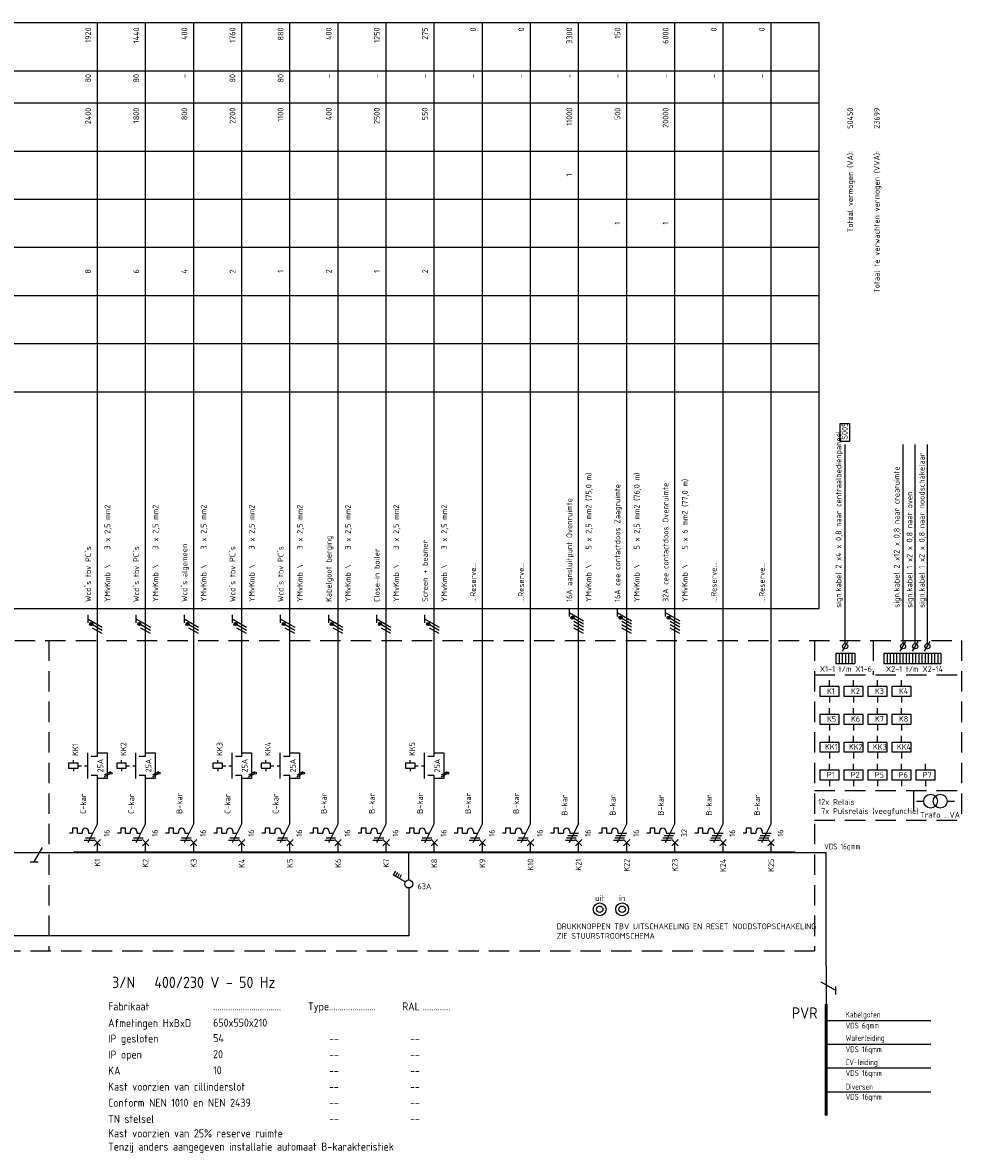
# Model space of a CAD drawing. Extents: x -1224 to 18134, y -20786 to 3554.
# Tile 81 of 88: x 16027 to 16319, y -1259 to -907. Entities that reach past the tile are written whole.
import ezdxf
from ezdxf.enums import TextEntityAlignment as Align

# ---------------------------------------------------------------- set-up
doc = ezdxf.new("R2010")
doc.units = 0
doc.linetypes.add('HIDDEN', pattern=[9.525, 6.35, -3.175])
doc.linetypes.add('STABI11', pattern=[2, 1, -1])
doc.layers.get('0').update_dxf_attribs({"linetype": 'CONTINUOUS'})
for name, color, linetype in [('E-principe', 3, 'CONTINUOUS'), ('E-tekst', 2, 'CONTINUOUS'), ('EL$1----', 3, 'CONTINUOUS'), ('EL$1----_-1LK-A1', 3, 'CONTINUOUS'), ('EL$1----_1LK-A08', 3, 'CONTINUOUS'), ('EL$1----_BGLK-A07', 3, 'CONTINUOUS'), ('EL6311--', 3, 'CONTINUOUS'), ('EM6150--_MATEN', 2, 'CONTINUOUS'), ('kast', 1, 'CONTINUOUS')]:
    doc.layers.add(name, color=color, linetype=linetype)
doc.styles.add('2_5', font='ISO.shx', dxfattribs={"height": 2.5})
doc.styles.add('3_5', font='ISO.shx', dxfattribs={"height": 3.5})
doc.styles.add('BURO-018', font='ISO.shx', dxfattribs={"height": 1.8})
doc.styles.add('BURO-035', font='ISO.shx', dxfattribs={"height": 3.5})
doc.styles.get("Standard").update_dxf_attribs({"font": 'iso.shx'})

# ---------------------------------------------------------------- blocks, each defined once
blk = doc.blocks.new('RAIL3')
at = {"color": 0, "linetype": 'Continuous'}
for p, q in [((-6, 0), (6, 0)), ((1.73, 3), (-0.87, -1.5)), ((2.98, 3), (0.48, 3))]:
    blk.add_line(p, q, dxfattribs=at)
blk = doc.blocks.new('111410')
at = {"color": 0, "linetype": 'Continuous'}
for radius in [2, 1]:
    blk.add_circle((0, 3), radius, dxfattribs=at)
at = {"color": 0, "linetype": 'Continuous', "style": 'BURO-018'}
for tag, p in [('E_SLET1', (0, 7)), ('E_GROEP', (0, 0)), ('E_GKAST', (0, 0))]:
    blk.add_attdef(tag, text='', height=1.8, dxfattribs=at).set_placement(p, align=Align.MIDDLE)
at = {"color": 0, "linetype": 'Continuous', "style": 'BURO-018', "flags": 1}
for tag in ['E_MATCODE', 'E_SGROEP']:
    blk.add_attdef(tag, text='', height=1.8, dxfattribs=at).set_placement((0, 0), align=Align.MIDDLE)
blk = doc.blocks.new('L1')
at = {"color": 0, "linetype": 'Continuous'}
for p, q in [((-3, 73.98), (-3, 71.48)), ((-3, 72.73), (1.5, 70.13)), ((1.5, 69.13), (-1.5, 70.87)), ((1.5, 68.13), (-1.5, 69.87))]:
    blk.add_line(p, q, dxfattribs=at)
at = {"color": 0, "linetype": 'Continuous', "const_width": 0.5}
blk.add_lwpolyline([(-1.68, 71.12, 1), (-2.18, 71.12, 1)], format="xyb", close=True, dxfattribs=at)
at = {"color": 0, "linetype": 'Continuous'}
blk.add_circle((-1.93, 71.12), 0.5, dxfattribs=at)
blk = doc.blocks.new('L3')
at = {"color": 0, "linetype": 'Continuous'}
for p, q in [((-3, 75.98), (-3, 73.48)), ((-3, 74.73), (1.5, 72.13)), ((1.5, 71.13), (-1.5, 72.87)), ((1.5, 70.13), (-1.5, 71.87)), ((1.5, 69.13), (-1.5, 70.87)), ((1.5, 68.13), (-1.5, 69.87))]:
    blk.add_line(p, q, dxfattribs=at)
at = {"color": 0, "linetype": 'Continuous', "const_width": 0.5}
blk.add_lwpolyline([(-1.68, 73.12, 1), (-2.18, 73.12, 1)], format="xyb", close=True, dxfattribs=at)
at = {"color": 0, "linetype": 'Continuous'}
blk.add_circle((-1.93, 73.12), 0.5, dxfattribs=at)
blk = doc.blocks.new('B26')
at = {"color": 0, "linetype": 'Continuous'}
for p, q in [((0, 9), (0, 21)), ((-7.75, 7.5), (-7.75, 6)), ((-6.25, 7.5), (-7.75, 7.5)), ((-6.25, 6), (-6.25, 7.5)), ((0, 9), (-3, 3)), ((-7.75, 6), (-8.75, 6)), ((-6.25, 6), (-4.75, 6)), ((-4.75, 6.5), (-4.75, 6)), ((-4.125, 3.75), (-1.125, 3.75)), ((-3.75, 4.5), (-0.75, 4.5)), ((-2.75, 6.5), (-2.75, 6)), ((-2.75, 6), (-1.5, 6)), ((-1, 4), (1, 2)), ((-1, 2), (1, 4)), ((0, 0), (0, 3))]:
    blk.add_line(p, q, dxfattribs=at)
blk.add_arc((-3.75, 6.5), 1, 0, 180, dxfattribs=at)
at = {"color": 1, "style": 'BURO-018'}
blk.add_attdef('E_VRIJ1', (-3.548, 12), '', height=1.8, rotation=90, dxfattribs=at)
at = {"color": 1, "linetype": 'Continuous', "style": 'BURO-018'}
blk.add_attdef('E_IIA', text='', height=1.8, rotation=90, dxfattribs=at).set_placement((2, 6), align=Align.TOP_CENTER)
blk = doc.blocks.new('M2')
at = {"color": 0, "linetype": 'Continuous'}
for p, q in [((0, 30), (0, 33)), ((-7.5, 27.75), (-7.5, 28.75)), ((-3, 23), (-3, 31)), ((-2, 30), (0, 30)), ((-6, 27.75), (-9, 27.75)), ((-9, 27.75), (-9, 26.25)), ((-9, 26.25), (-6, 26.25)), ((-7.5, 26.25), (-7.5, 25.25)), ((-6, 26.25), (-6, 27.75)), ((-6, 27.25), (-6, 27.25)), ((-2, 24), (0, 24)), ((0, 21), (0, 24))]:
    blk.add_line(p, q, dxfattribs=at)
at = {"color": 0, "linetype": 'STABI11'}
blk.add_line((-6, 27), (-3, 27), dxfattribs=at)
at = {"color": 1, "linetype": 'Continuous', "style": 'BURO-018'}
blk.add_attdef('E_VRIJ1', (-6, 30), '', height=1.8, rotation=90, dxfattribs=at)
blk.add_attdef('E_IMS', text='', height=1.8, rotation=90, dxfattribs=at).set_placement((0, 27), align=Align.TOP_CENTER)
blk = doc.blocks.new('b1s')
at = {"color": 0, "linetype": 'Continuous'}
blk.add_line((0, 33), (0, 54), dxfattribs=at)
blk = doc.blocks.new('m1s')
at = {"color": 0, "linetype": 'Continuous'}
blk.add_line((0, 54), (0, 66), dxfattribs=at)
blk = doc.blocks.new('m1')
at = {"color": 0, "linetype": 'Continuous'}
blk.add_line((0, 21), (0, 33), dxfattribs=at)
blk = doc.blocks.new('B28')
at = {"color": 0, "linetype": 'Continuous'}
for p, q in [((0, 9), (0, 21)), ((-6.25, 7.5), (-7.75, 7.5)), ((-7.75, 7.5), (-7.75, 6)), ((-6.25, 6), (-6.25, 7.5)), ((0, 9), (-3, 3)), ((-7.75, 6), (-8.75, 6)), ((-6.25, 6), (-4.75, 6)), ((-4.75, 6.5), (-4.75, 6)), ((-4.75, 6.5), (-4.75, 6)), ((-4.12, 3.75), (-1.12, 3.75)), ((-3.75, 4.5), (-0.75, 4.5)), ((-3.38, 5.25), (-0.38, 5.25)), ((-2.75, 6.5), (-2.75, 6)), ((-2.75, 6), (0, 6)), ((-1, 4), (1, 2)), ((-1, 2), (1, 4)), ((0, 0), (0, 3))]:
    blk.add_line(p, q, dxfattribs=at)
blk.add_arc((-3.75, 6.5), 1, 0, 180, dxfattribs=at)
at = {"color": 1, "style": 'BURO-018'}
blk.add_attdef('E_VRIJ1', (-3.49, 11.47), '', height=1.8, rotation=90, dxfattribs=at)
at = {"color": 1, "linetype": 'Continuous', "style": 'BURO-018'}
blk.add_attdef('E_IIA', text='', height=1.8, rotation=90, dxfattribs=at).set_placement((2, 6), align=Align.TOP_CENTER)
blk = doc.blocks.new('00P')
at = {"color": 0, "linetype": 'Continuous'}
for p, q in [((0, 31), (3, 31)), ((3, 31), (3, 23)), ((3, 23), (0, 23))]:
    blk.add_line(p, q, dxfattribs=at)
blk = doc.blocks.new('1P')
at = {"color": 0, "linetype": 'Continuous'}
blk.add_line((1.5, 0.87), (-1.5, -0.87), dxfattribs=at)

msp = doc.modelspace()

# ---------------------------------------------------------------- linework, layer by layer
at = {"layer": 'E-principe'}
for p, q in [((16267.42, -1165.7), (16277.07, -1165.7)), ((16277.07, -1218.09), (16309.67, -1218.09)), ((16277.07, -1225.48), (16309.67, -1225.49)), ((16277.07, -1232.88), (16309.67, -1232.88)), ((16277.07, -1240.27), (16309.67, -1240.28))]:
    msp.add_line(p, q, dxfattribs=at)
at = {"layer": 'E-principe', "const_width": 1}
msp.add_lwpolyline([(16277.07, -1212.98), (16277.07, -1247.79)], dxfattribs=at)
at = {"layer": 'EL$1----', "linetype": 'Continuous'}
for p, q in [((16282.13, -1102.98), (16283.87, -1099.98)), ((16300.17, -1102.98), (16301.91, -1099.98)), ((16303.98, -1102.98), (16305.71, -1099.98)), ((16307.78, -1102.98), (16309.51, -1099.98)), ((16023.91, -1165.7), (16042.42, -1165.7)), ((16146.97, -1174.23), (16146.97, -1165.7)), ((16142.22, -1172.82), (16142.92, -1171.6)), ((16145.88, -1174.93), (16142.22, -1172.82)), ((16142.82, -1173.17), (16143.52, -1171.95)), ((16143.43, -1173.52), (16144.13, -1172.3)), ((16144.03, -1173.87), (16144.73, -1172.65)), ((16146.97, -1176.81), (16146.97, -1191.75)), ((16146.97, -1191.75), (15943.54, -1191.75))]:
    msp.add_line(p, q, dxfattribs=at)
at = {"layer": 'EL$1----'}
for p, q in [((16305.19, -1149.76), (16307.48, -1149.76)), ((16314.78, -1149.76), (16317.07, -1149.76))]:
    msp.add_line(p, q, dxfattribs=at)
at = {"layer": 'EL$1----', "color": 1, "linetype": 'Continuous'}
for p, q in [((16030.19, -1168.7), (16032.78, -1164.2)), ((16028.94, -1168.7), (16031.44, -1168.7))]:
    msp.add_line(p, q, dxfattribs=at)
at = {"layer": 'EL$1----', "linetype": 'Continuous'}
for centre, radius in [((16283, -1101.48), 0.8), ((16301.04, -1101.48), 0.8), ((16304.84, -1101.48), 0.8), ((16308.64, -1101.48), 0.8), ((16146.97, -1175.56), 1.25)]:
    msp.add_circle(centre, radius, dxfattribs=at)
at = {"layer": 'EL$1----'}
for centre, radius in [((16054.19, -1141.04), 0.283), ((16069.19, -1141.04), 0.283), ((16099.19, -1141.04), 0.283), ((16114.19, -1141.04), 0.283), ((16159.19, -1141.04), 0.283), ((16309.63, -1149.76), 2.15), ((16312.63, -1149.76), 2.15)]:
    msp.add_circle(centre, radius, dxfattribs=at)
at = {"layer": 'EL$1----_-1LK-A1', "color": 1, "linetype": 'HIDDEN'}
for p, q in [((16291.7, -1099.7), (16291.7, -1110.35)), ((16319.23, -1099.7), (16319.23, -1155.69)), ((16273.42, -1110.35), (16319.23, -1110.35)), ((16273.42, -1146.4), (16319.23, -1146.4)), ((16304.27, -1146.4), (16304.27, -1155.69)), ((16273.42, -1155.69), (16319.23, -1155.69))]:
    msp.add_line(p, q, dxfattribs=at)
at = {"layer": 'EL$1----_-1LK-A1', "linetype": 'Continuous'}
for p, q in [((16278.11, -1114.06), (16278.11, -1112.06)), ((16285.59, -1114.06), (16285.59, -1112.06)), ((16293.06, -1114.06), (16293.06, -1112.06)), ((16300.53, -1114.06), (16300.53, -1112.06)), ((16281.11, -1114.06), (16275.11, -1114.06)), ((16275.11, -1114.06), (16275.11, -1117.06)), ((16281.11, -1117.06), (16281.11, -1114.06)), ((16281.11, -1115.06), (16281.11, -1115.06)), ((16288.59, -1114.06), (16282.59, -1114.06)), ((16282.59, -1114.06), (16282.59, -1117.06)), ((16288.59, -1117.06), (16288.59, -1114.06)), ((16288.59, -1115.06), (16288.59, -1115.06)), ((16296.06, -1114.06), (16290.06, -1114.06)), ((16290.06, -1114.06), (16290.06, -1117.06)), ((16296.06, -1117.06), (16296.06, -1114.06)), ((16296.06, -1115.06), (16296.06, -1115.06)), ((16303.53, -1114.06), (16297.53, -1114.06)), ((16297.53, -1114.06), (16297.53, -1117.06)), ((16303.53, -1117.06), (16303.53, -1114.06)), ((16303.53, -1115.06), (16303.53, -1115.06)), ((16275.11, -1117.06), (16281.11, -1117.06)), ((16278.11, -1117.06), (16278.11, -1119.06)), ((16282.59, -1117.06), (16288.59, -1117.06)), ((16285.59, -1117.06), (16285.59, -1119.06)), ((16290.06, -1117.06), (16296.06, -1117.06)), ((16293.06, -1117.06), (16293.06, -1119.06)), ((16297.53, -1117.06), (16303.53, -1117.06)), ((16300.53, -1117.06), (16300.53, -1119.06)), ((16281.11, -1122.74), (16275.11, -1122.74)), ((16275.11, -1122.74), (16275.11, -1125.74)), ((16278.11, -1122.74), (16278.11, -1120.74)), ((16281.11, -1125.74), (16281.11, -1122.74)), ((16281.11, -1123.74), (16281.11, -1123.74)), ((16288.59, -1122.74), (16282.59, -1122.74)), ((16282.59, -1122.74), (16282.59, -1125.74)), ((16285.59, -1122.74), (16285.59, -1120.74)), ((16288.59, -1125.74), (16288.59, -1122.74)), ((16288.59, -1123.74), (16288.59, -1123.74)), ((16296.06, -1122.74), (16290.06, -1122.74)), ((16290.06, -1122.74), (16290.06, -1125.74)), ((16293.06, -1122.74), (16293.06, -1120.74)), ((16296.06, -1125.74), (16296.06, -1122.74)), ((16296.06, -1123.74), (16296.06, -1123.74)), ((16303.53, -1122.74), (16297.53, -1122.74)), ((16297.53, -1122.74), (16297.53, -1125.74)), ((16300.53, -1122.74), (16300.53, -1120.74)), ((16303.53, -1125.74), (16303.53, -1122.74)), ((16303.53, -1123.74), (16303.53, -1123.74)), ((16275.11, -1125.74), (16281.11, -1125.74)), ((16278.11, -1125.74), (16278.11, -1127.74)), ((16282.59, -1125.74), (16288.59, -1125.74)), ((16285.59, -1125.74), (16285.59, -1127.74)), ((16290.06, -1125.74), (16296.06, -1125.74)), ((16293.06, -1125.74), (16293.06, -1127.74)), ((16297.53, -1125.74), (16303.53, -1125.74)), ((16300.53, -1125.74), (16300.53, -1127.74)), ((16278.11, -1131.43), (16278.11, -1129.43)), ((16285.59, -1131.43), (16285.59, -1129.43)), ((16293.06, -1131.43), (16293.06, -1129.43)), ((16300.53, -1131.43), (16300.53, -1129.43)), ((16281.11, -1131.43), (16275.11, -1131.43)), ((16275.11, -1131.43), (16275.11, -1134.43)), ((16281.11, -1134.43), (16281.11, -1131.43)), ((16281.11, -1132.43), (16281.11, -1132.43)), ((16288.59, -1131.43), (16282.59, -1131.43)), ((16282.59, -1131.43), (16282.59, -1134.43)), ((16288.59, -1134.43), (16288.59, -1131.43)), ((16288.59, -1132.43), (16288.59, -1132.43)), ((16296.06, -1131.43), (16290.06, -1131.43)), ((16290.06, -1131.43), (16290.06, -1134.43)), ((16296.06, -1134.43), (16296.06, -1131.43)), ((16296.06, -1132.43), (16296.06, -1132.43)), ((16303.53, -1131.43), (16297.53, -1131.43)), ((16297.53, -1131.43), (16297.53, -1134.43)), ((16303.53, -1134.43), (16303.53, -1131.43)), ((16303.53, -1132.43), (16303.53, -1132.43)), ((16275.11, -1134.43), (16281.11, -1134.43)), ((16278.11, -1134.43), (16278.11, -1136.43)), ((16282.59, -1134.43), (16288.59, -1134.43)), ((16285.59, -1134.43), (16285.59, -1136.43)), ((16290.06, -1134.43), (16296.06, -1134.43)), ((16293.06, -1134.43), (16293.06, -1136.43)), ((16297.53, -1134.43), (16303.53, -1134.43)), ((16300.53, -1134.43), (16300.53, -1136.43)), ((16281.11, -1140.12), (16275.11, -1140.12)), ((16275.11, -1140.12), (16275.11, -1143.12)), ((16278.11, -1140.12), (16278.11, -1138.12)), ((16281.11, -1143.12), (16281.11, -1140.12)), ((16281.11, -1141.12), (16281.11, -1141.12)), ((16288.59, -1140.12), (16282.59, -1140.12)), ((16282.59, -1140.12), (16282.59, -1143.12)), ((16285.59, -1140.12), (16285.59, -1138.12)), ((16288.59, -1143.12), (16288.59, -1140.12)), ((16288.59, -1141.12), (16288.59, -1141.12)), ((16296.06, -1140.12), (16290.06, -1140.12)), ((16290.06, -1140.12), (16290.06, -1143.12)), ((16293.06, -1140.12), (16293.06, -1138.12)), ((16296.06, -1143.12), (16296.06, -1140.12)), ((16296.06, -1141.12), (16296.06, -1141.12)), ((16303.53, -1140.12), (16297.53, -1140.12)), ((16297.53, -1140.12), (16297.53, -1143.12)), ((16300.53, -1140.12), (16300.53, -1138.12)), ((16303.53, -1143.12), (16303.53, -1140.12)), ((16303.53, -1141.12), (16303.53, -1141.12)), ((16311.01, -1140.12), (16305.01, -1140.12)), ((16305.01, -1140.12), (16305.01, -1143.12)), ((16308.01, -1140.12), (16308.01, -1138.12)), ((16311.01, -1143.12), (16311.01, -1140.12)), ((16311.01, -1141.12), (16311.01, -1141.12)), ((16275.11, -1143.12), (16281.11, -1143.12)), ((16278.11, -1143.12), (16278.11, -1145.12)), ((16282.59, -1143.12), (16288.59, -1143.12)), ((16285.59, -1143.12), (16285.59, -1145.12)), ((16290.06, -1143.12), (16296.06, -1143.12)), ((16293.06, -1143.12), (16293.06, -1145.12)), ((16297.53, -1143.12), (16303.53, -1143.12)), ((16300.53, -1143.12), (16300.53, -1145.12)), ((16305.01, -1143.12), (16311.01, -1143.12)), ((16308.01, -1143.12), (16308.01, -1145.12))]:
    msp.add_line(p, q, dxfattribs=at)
at = {"layer": 'EL$1----_1LK-A08', "color": 2}
for p, q in [((16281.47, -1037.66), (16281.47, -1032.13)), ((16281.47, -1032.13), (16284.31, -1032.13)), ((16284.31, -1032.13), (16284.31, -1037.66)), ((16284.31, -1037.66), (16281.47, -1037.66))]:
    msp.add_line(p, q, dxfattribs=at)
at = {"layer": 'EL$1----_1LK-A08'}
for p, q in [((16283, -1100.68), (16283, -1038.66)), ((16301.04, -1100.68), (16301.04, -1038.66)), ((16304.84, -1100.68), (16304.84, -1038.66)), ((16308.64, -1100.68), (16308.64, -1038.66)), ((16280.13, -1103.64), (16280.13, -1106.88)), ((16280.13, -1103.64), (16281.12, -1103.64)), ((16281.12, -1103.64), (16281.12, -1106.88)), ((16281.12, -1103.64), (16281.12, -1106.88)), ((16281.12, -1103.64), (16282.11, -1103.64)), ((16282.11, -1103.64), (16282.11, -1106.88)), ((16282.11, -1103.64), (16282.11, -1106.88)), ((16282.11, -1103.64), (16283.09, -1103.64)), ((16283.09, -1103.64), (16283.09, -1106.88)), ((16283.09, -1103.64), (16283.09, -1106.88)), ((16283.09, -1103.64), (16284.08, -1103.64)), ((16284.08, -1103.64), (16284.08, -1106.88)), ((16284.08, -1103.64), (16284.08, -1106.88)), ((16284.08, -1103.64), (16285.07, -1103.64)), ((16285.07, -1103.64), (16285.07, -1106.88)), ((16285.07, -1103.64), (16285.07, -1106.88)), ((16285.07, -1103.64), (16286.06, -1103.64)), ((16286.06, -1103.64), (16286.06, -1106.88)), ((16286.06, -1103.64), (16286.06, -1106.88)), ((16295.06, -1103.64), (16295.06, -1106.88)), ((16295.06, -1103.64), (16296.05, -1103.64)), ((16296.05, -1103.64), (16296.05, -1106.88)), ((16296.05, -1103.64), (16296.05, -1106.88)), ((16296.05, -1103.64), (16297.04, -1103.64)), ((16297.04, -1103.64), (16297.04, -1106.88)), ((16297.04, -1103.64), (16297.04, -1106.88)), ((16297.04, -1103.64), (16298.03, -1103.64)), ((16298.03, -1103.64), (16298.03, -1106.88)), ((16298.03, -1103.64), (16298.03, -1106.88)), ((16298.03, -1103.64), (16299.02, -1103.64)), ((16299.02, -1103.64), (16299.02, -1106.88)), ((16299.02, -1103.64), (16299.02, -1106.88)), ((16299.02, -1103.64), (16300, -1103.64)), ((16300, -1103.64), (16300, -1106.88)), ((16300, -1103.64), (16300, -1106.88)), ((16300, -1103.64), (16300.99, -1103.64)), ((16300.99, -1103.64), (16300.99, -1106.88)), ((16300.99, -1103.64), (16300.99, -1106.88)), ((16300.99, -1103.64), (16301.98, -1103.64)), ((16301.98, -1103.64), (16301.98, -1106.88)), ((16301.98, -1103.64), (16301.98, -1106.88)), ((16301.98, -1103.64), (16302.97, -1103.64)), ((16302.97, -1103.64), (16302.97, -1106.88)), ((16302.97, -1103.64), (16302.97, -1106.88)), ((16302.97, -1103.64), (16303.95, -1103.64)), ((16303.95, -1103.64), (16303.95, -1106.88)), ((16303.95, -1103.64), (16303.95, -1106.88)), ((16303.95, -1103.64), (16304.94, -1103.64)), ((16304.94, -1103.64), (16304.94, -1106.88)), ((16304.94, -1103.64), (16304.94, -1106.88)), ((16304.94, -1103.64), (16304.94, -1106.88)), ((16304.94, -1103.64), (16305.93, -1103.64)), ((16305.93, -1103.64), (16305.93, -1106.88)), ((16305.93, -1103.64), (16305.93, -1106.88)), ((16305.93, -1103.64), (16306.92, -1103.64)), ((16306.92, -1103.64), (16306.92, -1106.88)), ((16306.92, -1103.64), (16306.92, -1106.88)), ((16306.92, -1103.64), (16307.91, -1103.64)), ((16307.91, -1103.64), (16307.91, -1106.88)), ((16307.91, -1103.64), (16307.91, -1106.88)), ((16307.91, -1103.64), (16308.89, -1103.64)), ((16308.89, -1103.64), (16308.89, -1106.88)), ((16308.89, -1103.64), (16308.89, -1106.88)), ((16308.89, -1103.64), (16309.88, -1103.64)), ((16309.88, -1103.64), (16309.88, -1106.88)), ((16309.88, -1103.64), (16309.88, -1106.88)), ((16309.88, -1103.64), (16310.87, -1103.64)), ((16310.87, -1103.64), (16310.87, -1106.88)), ((16310.87, -1103.64), (16310.87, -1106.88)), ((16310.87, -1103.64), (16311.86, -1103.64)), ((16311.86, -1103.64), (16311.86, -1106.88)), ((16311.86, -1103.64), (16311.86, -1106.88)), ((16311.86, -1103.64), (16312.85, -1103.64)), ((16312.85, -1103.64), (16312.85, -1106.88)), ((16280.13, -1106.88), (16281.12, -1106.88)), ((16281.12, -1106.88), (16282.11, -1106.88)), ((16282.11, -1106.88), (16283.09, -1106.88)), ((16283.09, -1106.88), (16284.08, -1106.88)), ((16284.08, -1106.88), (16285.07, -1106.88)), ((16285.07, -1106.88), (16286.06, -1106.88)), ((16295.06, -1106.88), (16296.05, -1106.88)), ((16296.05, -1106.88), (16297.04, -1106.88)), ((16297.04, -1106.88), (16298.03, -1106.88)), ((16298.03, -1106.88), (16299.02, -1106.88)), ((16299.02, -1106.88), (16300, -1106.88)), ((16300, -1106.88), (16300.99, -1106.88)), ((16300.99, -1106.88), (16301.98, -1106.88)), ((16301.98, -1106.88), (16302.97, -1106.88)), ((16302.97, -1106.88), (16303.95, -1106.88)), ((16303.95, -1106.88), (16304.94, -1106.88)), ((16304.94, -1106.88), (16305.93, -1106.88)), ((16305.93, -1106.88), (16306.92, -1106.88)), ((16306.92, -1106.88), (16307.91, -1106.88)), ((16307.91, -1106.88), (16308.89, -1106.88)), ((16308.89, -1106.88), (16309.88, -1106.88)), ((16309.88, -1106.88), (16310.87, -1106.88)), ((16310.87, -1106.88), (16311.86, -1106.88)), ((16311.86, -1106.88), (16312.85, -1106.88)), ((16277.07, -1200.98), (16277.07, -1165.7))]:
    msp.add_line(p, q, dxfattribs=at)
at = {"layer": 'EL$1----_BGLK-A07', "color": 1}
for p, q in [((15731.41, -907.2), (16274.92, -907.2)), ((16274.92, -1089.7), (16274.92, -907.2)), ((15731.41, -922.2), (16274.92, -922.2)), ((15731.41, -932.2), (16274.92, -932.2)), ((15731.41, -947.2), (16274.92, -947.2)), ((15731.41, -962.2), (16274.92, -962.2)), ((15731.41, -977.2), (16274.92, -977.2)), ((15731.41, -992.2), (16274.92, -992.2)), ((15731.41, -1007.2), (16274.92, -1007.2)), ((15731.41, -1022.2), (16274.92, -1022.2)), ((15731.41, -1089.7), (16274.92, -1089.7))]:
    msp.add_line(p, q, dxfattribs=at)
at = {"layer": 'EL$1----_BGLK-A07'}
for p, q in [((16049.92, -1099.7), (16049.92, -907.2)), ((16064.92, -1099.7), (16064.92, -907.2)), ((16079.92, -1099.7), (16079.92, -907.2)), ((16094.92, -1099.7), (16094.92, -907.2)), ((16109.92, -1099.7), (16109.92, -907.2)), ((16124.92, -1099.7), (16124.92, -907.2)), ((16139.92, -1099.7), (16139.92, -907.2)), ((16154.92, -1099.7), (16154.92, -907.2)), ((16169.92, -1099.7), (16169.92, -907.2)), ((16184.92, -1099.7), (16184.92, -907.2)), ((16199.92, -1099.7), (16199.92, -907.2)), ((16214.92, -1099.7), (16214.92, -907.2)), ((16229.92, -1099.7), (16229.92, -907.2)), ((16244.92, -1099.7), (16244.92, -907.2)), ((16259.92, -1099.7), (16259.92, -907.2))]:
    msp.add_line(p, q, dxfattribs=at)
at = {"layer": 'EL$1----_BGLK-A07', "color": 1, "linetype": 'HIDDEN'}
for p, q in [((15747.91, -1099.7), (16319.23, -1099.7)), ((16034.77, -1099.7), (16034.77, -1196.43)), ((16273.42, -1099.7), (16273.42, -1196.43))]:
    msp.add_line(p, q, dxfattribs=at)
at = {"layer": 'EL$1----_BGLK-A07'}
for points in [[(16057.42, -1165.7, 0.7, 0.7, 0), (16042.42, -1165.7, 0.7, 0.7, 0)], [(16072.42, -1165.7, 0.7, 0.7, 0), (16057.42, -1165.7, 0.7, 0.7, 0)], [(16087.42, -1165.7, 0.7, 0.7, 0), (16072.42, -1165.7, 0.7, 0.7, 0)], [(16102.42, -1165.7, 0.7, 0.7, 0), (16087.42, -1165.7, 0.7, 0.7, 0)], [(16117.42, -1165.7, 0.7, 0.7, 0), (16102.42, -1165.7, 0.7, 0.7, 0)], [(16132.42, -1165.7, 0.7, 0.7, 0), (16117.42, -1165.7, 0.7, 0.7, 0)], [(16147.42, -1165.7, 0.7, 0.7, 0), (16132.42, -1165.7, 0.7, 0.7, 0)], [(16162.42, -1165.7, 0.7, 0.7, 0), (16147.42, -1165.7, 0.7, 0.7, 0)], [(16177.42, -1165.7, 0.7, 0.7, 0), (16162.42, -1165.7, 0.7, 0.7, 0)], [(16192.42, -1165.7, 0.7, 0.7, 0), (16177.42, -1165.7, 0.7, 0.7, 0)], [(16207.42, -1165.7, 0.7, 0.7, 0), (16192.42, -1165.7, 0.7, 0.7, 0)], [(16222.42, -1165.7, 0.7, 0.7, 0), (16207.42, -1165.7, 0.7, 0.7, 0)], [(16237.42, -1165.7, 0.7, 0.7, 0), (16222.42, -1165.7, 0.7, 0.7, 0)], [(16252.42, -1165.7, 0.7, 0.7, 0), (16237.42, -1165.7, 0.7, 0.7, 0)], [(16267.42, -1165.7, 0.7, 0.7, 0), (16252.42, -1165.7, 0.7, 0.7, 0)]]:
    msp.add_lwpolyline(points, format="xyseb", dxfattribs=at)
at = {"layer": 'kast', "color": 1, "linetype": 'HIDDEN'}
msp.add_line((15971.94, -1196.43), (16273.42, -1196.43), dxfattribs=at)

# ---------------------------------------------------------------- block references
at = {"layer": 'E-principe', "rotation": 270}
msp.add_blockref('RAIL3', (16277.07, -1206.98), dxfattribs=at)
at = {"layer": 'EL$1----'}
for name, p in [('L1', (16049.92, -1165.7)), ('L1', (16064.92, -1165.7)), ('L1', (16079.92, -1165.7)), ('L1', (16094.92, -1165.7)), ('L1', (16109.92, -1165.7)), ('L1', (16124.92, -1165.7)), ('L1', (16139.92, -1165.7)), ('L1', (16154.92, -1165.7)), ('L3', (16199.92, -1165.7)), ('L3', (16214.92, -1165.7)), ('L3', (16229.92, -1165.7)), ('00P', (16049.92, -1165.7)), ('00P', (16064.92, -1165.7)), ('00P', (16094.92, -1165.7)), ('00P', (16109.92, -1165.7)), ('00P', (16154.92, -1165.7))]:
    msp.add_blockref(name, p, dxfattribs=at)
at = {"layer": 'EL$1----', "xscale": 0.6399999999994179, "yscale": 0.6399999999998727, "zscale": 0.6400000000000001}
for p in [(16053.01, -1141.13), (16053.01, -1141.73), (16068.01, -1141.13), (16068.01, -1141.73), (16098.01, -1141.13), (16098.01, -1141.73), (16113.01, -1141.13), (16113.01, -1141.73), (16158.01, -1141.13), (16158.01, -1141.73)]:
    msp.add_blockref('1P', p, dxfattribs=at)
at = {"layer": 'EL$1----_BGLK-A07'}
for name, p in [('m1s', (16049.92, -1165.7)), ('m1s', (16064.92, -1165.7)), ('m1s', (16079.92, -1165.7)), ('m1s', (16094.92, -1165.7)), ('m1s', (16109.92, -1165.7)), ('m1s', (16124.92, -1165.7)), ('m1s', (16139.92, -1165.7)), ('m1s', (16154.92, -1165.7)), ('m1s', (16169.92, -1165.7)), ('m1s', (16184.92, -1165.7)), ('m1s', (16199.92, -1165.7)), ('m1s', (16214.92, -1165.7)), ('m1s', (16229.92, -1165.7)), ('m1s', (16244.92, -1165.7)), ('m1s', (16259.92, -1165.7)), ('b1s', (16049.92, -1165.7)), ('b1s', (16064.92, -1165.7)), ('b1s', (16079.92, -1165.7)), ('b1s', (16094.92, -1165.7)), ('b1s', (16109.92, -1165.7)), ('b1s', (16124.92, -1165.7)), ('b1s', (16139.92, -1165.7)), ('b1s', (16154.92, -1165.7)), ('b1s', (16169.92, -1165.7)), ('b1s', (16184.92, -1165.7)), ('b1s', (16199.92, -1165.7)), ('b1s', (16214.92, -1165.7)), ('b1s', (16229.92, -1165.7)), ('b1s', (16244.92, -1165.7)), ('b1s', (16259.92, -1165.7)), ('m1', (16079.92, -1165.7)), ('m1', (16124.92, -1165.7)), ('m1', (16139.92, -1165.7)), ('m1', (16169.92, -1165.7)), ('m1', (16184.92, -1165.7)), ('m1', (16199.92, -1165.7)), ('m1', (16214.92, -1165.7)), ('m1', (16229.92, -1165.7)), ('m1', (16244.92, -1165.7)), ('m1', (16259.92, -1165.7))]:
    msp.add_blockref(name, p, dxfattribs=at)
for name, p, values in [('M2', (16049.92, -1165.7), {'E_IMS': '25A', 'E_VRIJ1': 'KK1'}), ('M2', (16064.92, -1165.7), {'E_IMS': '25A', 'E_VRIJ1': 'KK2'}), ('M2', (16094.92, -1165.7), {'E_IMS': '25A', 'E_VRIJ1': 'KK3'}), ('M2', (16109.92, -1165.7), {'E_IMS': '25A', 'E_VRIJ1': 'KK4'}), ('M2', (16154.92, -1165.7), {'E_IMS': '25A', 'E_VRIJ1': 'KK5'}), ('B26', (16049.92, -1165.7), {'E_IIA': '16', 'E_VRIJ1': 'C-kar'}), ('B26', (16064.92, -1165.7), {'E_IIA': '16', 'E_VRIJ1': 'C-kar'}), ('B26', (16079.92, -1165.7), {'E_IIA': '16', 'E_VRIJ1': 'B-kar'}), ('B26', (16094.92, -1165.7), {'E_IIA': '16', 'E_VRIJ1': 'C-kar'}), ('B26', (16109.92, -1165.7), {'E_IIA': '16', 'E_VRIJ1': 'C-kar'}), ('B26', (16124.92, -1165.7), {'E_IIA': '16', 'E_VRIJ1': 'B-kar'}), ('B26', (16139.92, -1165.7), {'E_IIA': '16', 'E_VRIJ1': 'B-kar'}), ('B26', (16154.92, -1165.7), {'E_IIA': '16', 'E_VRIJ1': 'B-kar'}), ('B26', (16169.92, -1165.7), {'E_IIA': '16', 'E_VRIJ1': 'B-kar'}), ('B26', (16184.92, -1165.7), {'E_IIA': '16', 'E_VRIJ1': 'B-kar'}), ('B28', (16199.92, -1165.7), {'E_IIA': '16', 'E_VRIJ1': 'B-kar'}), ('B28', (16214.92, -1165.7), {'E_IIA': '16', 'E_VRIJ1': 'B-kar'}), ('B28', (16229.92, -1165.7), {'E_IIA': '32', 'E_VRIJ1': 'B-kar'}), ('B28', (16244.92, -1165.7), {'E_IIA': '16', 'E_VRIJ1': 'B-kar'}), ('B28', (16259.92, -1165.7), {'E_IIA': '16', 'E_VRIJ1': 'B-kar'})]:
    msp.add_blockref(name, p, dxfattribs=at).add_auto_attribs(values)
at = {"layer": 'EL6311--'}
ref = msp.add_blockref('111410', (16206.49, -1186.44), dxfattribs=at)
ref.add_attrib('E_SLET1', 'uit', dxfattribs={"layer": '0', "color": 1, "linetype": 'Continuous', "height": 1.8, "style": 'BURO-018'}).set_placement((16206.49, -1179.94), align=Align.MIDDLE)
ref = msp.add_blockref('111410', (16213.48, -1186.44), dxfattribs=at)
ref.add_attrib('E_SLET1', 'in', dxfattribs={"layer": '0', "color": 1, "linetype": 'Continuous', "height": 1.8, "style": 'BURO-018'}).set_placement((16213.48, -1179.94), align=Align.MIDDLE)

# ---------------------------------------------------------------- texts
at = {"layer": 'E-principe', "color": 2, "style": 'BURO-035'}
msp.add_text('PVR', height=3.5, dxfattribs=at).set_placement((16266.37, -1217.5))
at = {"layer": 'E-tekst', "color": 1, "width": 0.8}
for s, p in [('VDS 16qmm', (16276.47, -1164.79)), ('Kabelgoten', (16283.15, -1217.15)), ('VDS 6qmm', (16283.15, -1220.57)), ('Waterleiding', (16283.15, -1224.44)), ('VDS 16qmm', (16283.15, -1227.97)), ('CV-leiding', (16283.15, -1231.99)), ('VDS 16qmm', (16283.15, -1235.36)), ('Diversen', (16283.15, -1239.62)), ('VDS 16qmm', (16283.15, -1242.76))]:
    msp.add_text(s, height=1.8, dxfattribs=at).set_placement(p)
at = {"layer": 'EL$1----', "color": 1, "style": 'BURO-018'}
msp.add_text('S005', height=1.8, rotation=90, dxfattribs=at).set_placement((16281.96, -1037.13), align=Align.TOP_LEFT)
msp.add_text('63A', height=1.8, dxfattribs=at).set_placement((16151.86, -1175.4), align=Align.TOP_CENTER)
at = {"layer": 'EL$1----_-1LK-A1', "color": 1, "style": 'BURO-018'}
for s, p in [('sign.kabel 2 x4 x 0,8 naar centraalbedienpaneel', (16281.81, -1089.54)), ('sign.kabel 1 x2 x 0,8 naar noodschakelaar', (16307.77, -1089.54)), ('sign.kabel 2 x12 x 0,8 naar crearuimte', (16299.95, -1089.5)), ('sign.kabel 1 x2 x 0,8 naar oven', (16303.96, -1089.54))]:
    msp.add_text(s, height=1.8, rotation=90, dxfattribs=at).set_placement(p)
at = {"layer": 'EL$1----_-1LK-A1', "color": 1, "linetype": 'Continuous', "style": 'BURO-018'}
for s, p in [('X1-1 t/m X1-6', (16275.1, -1109.48)), ('X2-1 t/m X2-14', (16295.68, -1109.48)), ('K1', (16277.34, -1116.35)), ('K2', (16284.81, -1116.35)), ('K3', (16292.29, -1116.35)), ('K4', (16299.76, -1116.35)), ('K5', (16277.34, -1125.04)), ('K6', (16284.81, -1125.04)), ('K7', (16292.28, -1125.04)), ('K8', (16299.76, -1125.04)), ('KK1', (16276.71, -1133.73)), ('KK2', (16284.18, -1133.73)), ('KK3', (16291.65, -1133.73)), ('KK4', (16299.13, -1133.73)), ('P1', (16277.29, -1142.42)), ('P2', (16284.76, -1142.42)), ('P5', (16292.24, -1142.42)), ('P6', (16299.71, -1142.42)), ('P7', (16307.18, -1142.42)), ('12x Relais', (16274.61, -1150.9)), ('7x Pulsrelais (veegfunctie)', (16275.51, -1153.72)), ('Trafo ...VA', (16306.38, -1154.94))]:
    msp.add_text(s, height=1.8, dxfattribs=at).set_placement(p)
at = {"layer": 'EL$1----_BGLK-A07', "color": 1, "style": 'BURO-018'}
for s, p in [('1920', (16047.92, -908.7)), ('1440', (16062.92, -908.7)), ('400', (16077.92, -908.7)), ('1760', (16092.92, -908.7)), ('880', (16107.92, -908.7)), ('400', (16122.92, -908.7)), ('1250', (16137.92, -908.7)), ('275', (16152.92, -908.7)), ('0', (16167.92, -908.7)), ('0', (16182.92, -908.7)), ('3300', (16197.92, -908.7)), ('150', (16212.92, -908.7)), ('6000', (16227.92, -908.7)), ('0', (16242.92, -908.7)), ('0', (16257.92, -908.7)), ('80', (16047.92, -923.2)), ('80', (16062.92, -923.2)), ('-', (16077.92, -923.2)), ('80', (16092.92, -923.2)), ('80', (16107.92, -923.2)), ('-', (16122.92, -923.2)), ('-', (16137.92, -923.2)), ('-', (16152.92, -923.2)), ('-', (16167.92, -923.2)), ('-', (16182.92, -923.2)), ('-', (16197.92, -923.2)), ('-', (16212.92, -923.2)), ('-', (16227.92, -923.2)), ('-', (16242.92, -923.2)), ('-', (16257.92, -923.2)), ('2400', (16047.92, -933.7)), ('1800', (16062.92, -933.7)), ('800', (16077.92, -933.7)), ('2200', (16092.92, -933.7)), ('1100', (16107.92, -933.7)), ('400', (16122.92, -933.7)), ('2500', (16137.92, -933.7)), ('550', (16152.92, -933.7)), ('11000', (16197.92, -933.7)), ('500', (16212.92, -933.7)), ('20000', (16227.92, -933.7)), ('50450', (16285.45, -933.7)), ('23699', (16293.75, -933.7)), ('Totaal vermogen (VA):', (16285.45, -947.2)), ('Totaal te verwachten vermogen (VVA):', (16293.75, -947.2))]:
    msp.add_text(s, height=1.8, rotation=90, dxfattribs=at).set_placement(p, align=Align.RIGHT)
for s, p in [('1', (16197.92, -954.7)), ('1', (16212.92, -969.7)), ('1', (16227.92, -969.7)), ('8', (16047.92, -984.7)), ('6', (16062.92, -984.7)), ('4', (16077.92, -984.7)), ('2', (16092.92, -984.7)), ('1', (16107.92, -984.7)), ('2', (16122.92, -984.7)), ('1', (16137.92, -984.7)), ('2', (16152.92, -984.7))]:
    msp.add_text(s, height=1.8, rotation=90, dxfattribs=at).set_placement(p, align=Align.CENTER)
for s, p in [('YMvKmb \\    5 x 2,5 mm2 (75,0 m)', (16203.92, -1087.7)), ('16A cee contactdoos Zaagruimte', (16212.92, -1087.7)), ('YMvKmb \\    5 x 2,5 mm2 (76,0 m)', (16218.92, -1087.7)), ('32A cee contactdoos Ovenruimte', (16227.92, -1087.7)), ('YMvKmb \\    5 x 6 mm2 (77,0 m)', (16233.92, -1087.7)), ('16A aansluitpunt Ovenruimte', (16197.92, -1087.7)), ('YMvKmb \\    3 x 2,5 mm2', (16053.92, -1087.7)), ('YMvKmb \\    3 x 2,5 mm2', (16068.92, -1087.7)), ('YMvKmb \\    3 x 2,5 mm2', (16083.92, -1087.7)), ('YMvKmb \\    3 x 2,5 mm2', (16098.92, -1087.7)), ('YMvKmb \\    3 x 2,5 mm2', (16113.92, -1087.7)), ('YMvKmb \\    3 x 2,5 mm2', (16128.92, -1087.7)), ('YMvKmb \\    3 x 2,5 mm2', (16143.92, -1087.7)), ('YMvKmb \\    3 x 2,5 mm2', (16158.92, -1087.7)), ('Kabelgoot berging', (16122.92, -1087.7)), ('Wcd`s tbv PC`s', (16047.92, -1087.7)), ('Wcd`s tbv PC`s', (16062.92, -1087.7)), ('Wcd`s algemeen', (16077.92, -1087.7)), ('Wcd`s tbv PC`s', (16092.92, -1087.7)), ('Wcd`s tbv PC`s', (16107.92, -1087.7)), ('Screen + beamer', (16152.92, -1087.7)), ('Close-in boiler', (16137.92, -1087.7)), ('...Reserve...', (16167.92, -1087.7)), ('...Reserve...', (16182.92, -1087.7)), ('...Reserve...', (16242.92, -1087.7)), ('...Reserve...', (16257.92, -1087.7))]:
    msp.add_text(s, height=1.8, rotation=90, dxfattribs=at).set_placement(p)
for s, p in [('K1', (16049.92, -1167.7)), ('K2', (16064.92, -1167.7)), ('K3', (16079.92, -1167.7)), ('K4', (16094.92, -1167.7)), ('K5', (16109.92, -1167.7)), ('K6', (16124.92, -1167.7)), ('K7', (16139.92, -1167.7)), ('K8', (16154.92, -1167.7)), ('K9', (16169.92, -1167.7)), ('K10', (16184.92, -1167.7)), ('K21', (16199.92, -1167.7)), ('K22', (16214.92, -1167.7)), ('K23', (16229.92, -1167.7)), ('K24', (16244.92, -1167.7)), ('K25', (16259.92, -1167.7))]:
    msp.add_text(s, height=1.8, rotation=90, dxfattribs=at).set_placement(p, align=Align.MIDDLE_RIGHT)
at = {"layer": 'EL6311--', "color": 1, "style": 'BURO-018'}
for s, p in [('DRUKKNOPPEN TBV UITSCHAKELING EN RESET NOODSTOPSCHAKELING', (16193.11, -1189.66)), ('ZIE STUURSTROOMSCHEMA', (16193.11, -1192.63))]:
    msp.add_text(s, height=1.8, dxfattribs=at).set_placement(p)
at = {"layer": 'EM6150--_MATEN', "color": 3, "style": '3_5'}
msp.add_text('3/N   400/230 V - 50 Hz', height=3.5, dxfattribs=at).set_placement((16054.49, -1206.21), align=Align.MIDDLE_LEFT)
at = {"layer": 'EM6150--_MATEN', "color": 2, "style": '2_5'}
for s, p in [('Fabrikaat', (16053.24, -1213.71)), ('................................', (16085.98, -1213.66)), ('Afmetingen HxBxD', (16053.24, -1218.9)), ('650x550x210', (16085.99, -1218.77)), ('IP gesloten', (16053.24, -1223.71)), ('54', (16085.99, -1223.58)), ('IP open', (16053.24, -1228.71)), ('20', (16085.99, -1228.58)), ('KA', (16053.24, -1233.71)), ('10', (16085.99, -1233.58)), ('Kast voorzien van cillinderslot', (16053.24, -1238.71)), ('Conform NEN 1010 en NEN 2439', (16053.24, -1243.71)), ('TN stelsel', (16053.24, -1248.75)), ('Kast voorzien van 25%%% reserve ruimte', (16053.24, -1253.24)), ('Tenzij anders aangegeven installatie automaat B-karakteristiek', (16053.24, -1257.39))]:
    msp.add_text(s, height=2.5, dxfattribs=at).set_placement(p, align=Align.MIDDLE_LEFT)
for s, p in [('........................', (16136.63, -1213.66)), ('Type', (16122.16, -1213.71)), ('RAL', (16150.42, -1213.71)), ('.............', (16159.93, -1213.66)), ('--', (16125.18, -1223.71)), ('--', (16150.42, -1223.71)), ('--', (16125.18, -1228.71)), ('--', (16150.42, -1228.71)), ('--', (16125.18, -1233.71)), ('--', (16150.42, -1233.71)), ('--', (16125.18, -1238.71)), ('--', (16150.42, -1238.71)), ('--', (16125.18, -1243.71)), ('--', (16150.42, -1243.71)), ('--', (16125.18, -1248.75)), ('--', (16150.42, -1248.75))]:
    msp.add_text(s, height=2.5, dxfattribs=at).set_placement(p, align=Align.MIDDLE_RIGHT)

doc.saveas('drawing.dxf')
